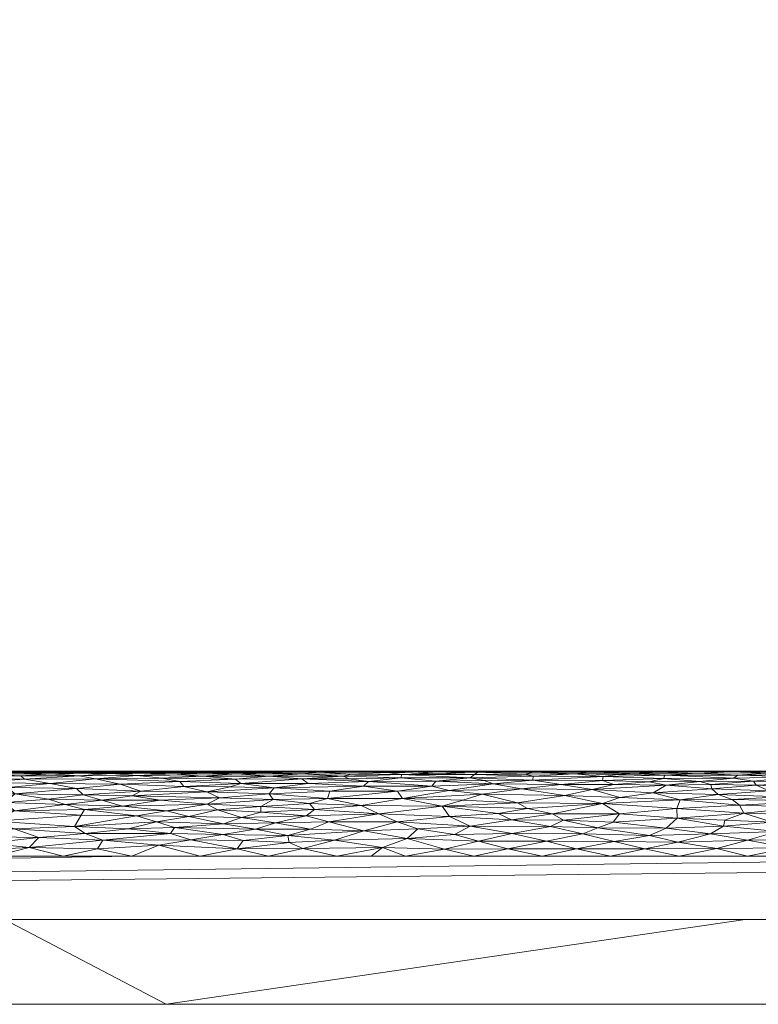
# Model space of a CAD drawing. Header units: millimetres. Extents: x -300 to 300, y 0 to 450.
# Tile 151 of 256: x 88 to 105, y 0 to 23. Entities that reach past the tile are written whole.
import ezdxf

# ---------------------------------------------------------------- set-up
doc = ezdxf.new("R2010")
doc.units = ezdxf.units.MM
doc.layers.add('A-GENM', color=13, linetype='Continuous')

# ---------------------------------------------------------------- blocks, each defined once
blk = doc.blocks.new('MODEL_CCAS0420-1080410R0 - MODEL_CCAS0420-1080410R0-453240-Preview')
at = {"layer": 'A-GENM', "lineweight": 9}
mesh = blk.add_polyface(dxfattribs=at)
corners = [(-296.159, -20, -110), (-295.657, -15.55, -110), (-294.177, -11.323, -110), (-291.793, -7.531, -110), (-288.625, -4.364, -110), (-284.831, -1.981, -110), (-280.602, -0.502, -110), (-276.147, 0, -110), (276.147, 0, -110), (280.596, -0.501, -110), (284.825, -1.978, -110), (288.619, -4.359, -110), (291.788, -7.525, -110), (294.174, -11.316, -110), (295.656, -15.545, -110), (296.159, -20, -110), (296.159, -426.171, -110), (295.658, -430.617, -110), (294.182, -434.842, -110), (291.802, -438.632, -110), (288.638, -441.797, -110), (284.848, -444.179, -110), (280.622, -445.657, -110), (276.171, -446.159, -110), (-276.171, -446.159, -110), (-280.617, -445.658, -110), (-284.842, -444.182, -110), (-288.632, -441.802, -110), (-291.797, -438.638, -110), (-294.179, -434.848, -110), (-295.657, -430.622, -110), (-296.159, -426.171, -110)]
mesh.append_faces([[corners[k] for k in face] for face in [(15, 12, 13, 14)]], dxfattribs={"vtx0": -1})
mesh.append_faces([[corners[k] for k in face] for face in [(16, 8, 15)]], dxfattribs={"vtx0": -1, "vtx1": -1})
mesh.append_faces([[corners[k] for k in face] for face in [(24, 31, 7, 8)]], dxfattribs={"vtx0": -1, "vtx1": -1, "vtx3": -1})
mesh.append_faces([[corners[k] for k in face] for face in [(31, 24, 25, 30), (18, 21, 22, 17), (17, 22, 23, 16)]], dxfattribs={"vtx0": -1, "vtx2": -1})
mesh.append_faces([[corners[k] for k in face] for face in [(0, 3, 4, 5), (0, 5, 6, 7)]], dxfattribs={"vtx0": -1, "vtx3": -1})
mesh.append_faces([[corners[k] for k in face] for face in [(28, 29, 27)]], dxfattribs={"vtx1": -1})
mesh.append_faces([[corners[k] for k in face] for face in [(25, 26, 30), (11, 12, 15, 10), (9, 10, 15, 8), (31, 0, 7)]], dxfattribs={"vtx1": -1, "vtx2": -1})
mesh.append_faces([[corners[k] for k in face] for face in [(23, 24, 8, 16)]], dxfattribs={"vtx1": -1, "vtx2": -1, "vtx3": -1})
mesh.append_faces([[corners[k] for k in face] for face in [(26, 27, 29, 30)]], dxfattribs={"vtx1": -1, "vtx3": -1})
mesh.append_faces([[corners[k] for k in face] for face in [(19, 20, 21, 18)]], dxfattribs={"vtx2": -1})
mesh.append_faces([[corners[k] for k in face] for face in [(0, 1, 2, 3)]], dxfattribs={"vtx3": -1})
mesh = blk.add_polyface(dxfattribs=at)
corners = [(279.918, 0, -2), (278.032, 0, -56), (276.147, 0, -110), (-276.147, 0, -110), (-278.032, 0, -56), (-279.918, 0, -2), (0, 0, -2)]
mesh.append_faces([[corners[k] for k in face] for face in [(6, 3, 4, 5)]], dxfattribs={"vtx0": -1})
mesh.append_faces([[corners[k] for k in face] for face in [(3, 6, 2)]], dxfattribs={"vtx0": -1, "vtx1": -1})
mesh.append_faces([[corners[k] for k in face] for face in [(1, 2, 6, 0)]], dxfattribs={"vtx1": -1})
mesh = blk.add_polyface(dxfattribs=at)
corners = [(279.918, 0, -2), (0, 0, -2), (-279.918, 0, -2), (-279.918, -0.586, -0.586), (-279.918, -2), (0, -2), (279.918, -2), (279.918, -0.586, -0.586), (-146.072, 0, -2), (-139.959, -2), (-209.938, -2), (-246.456, -2), (-73.036, 0, -2), (-212.995, 0, -2), (-69.979, -2), (-246.456, 0, -2), (146.072, -2), (139.959, 0, -2), (209.938, 0, -2), (246.456, 0, -2), (73.036, -2), (212.995, -2), (69.979, 0, -2), (246.456, -2), (-36.518, 0, -2), (-34.99, -2), (-52.485, -2), (34.99, 0, -2), (36.518, -2), (18.259, -2), (-263.187, -2), (-109.554, 0, -2), (-104.969, -2), (-122.464, -2), (263.187, 0, -2), (104.969, 0, -2), (109.554, -2), (91.295, -2), (-174.949, -2), (-179.533, 0, -2), (-162.803, 0, -2), (179.533, -2), (174.949, 0, -2), (192.444, 0, -2), (-157.454, -2), (-127.813, 0, -2), (-18.259, 0, -2), (-17.495, -2), (-229.726, 0, -2), (-228.197, -2), (229.726, -2), (228.197, 0, -2), (54.777, -2), (52.485, 0, -2), (-87.474, -2), (-91.295, 0, -2), (127.813, -2), (122.464, 0, -2), (-196.264, 0, -2), (-192.444, -2), (157.454, 0, -2), (162.803, -2), (-54.777, 0, -2), (17.495, 0, -2), (-263.187, 0, -2), (263.187, -2), (87.474, 0, -2), (196.264, -2)]
mesh.append_faces([[corners[k] for k in face] for face in [(44, 40, 38), (45, 33, 31), (46, 47, 1), (50, 51, 21), (52, 53, 28), (54, 55, 32), (56, 57, 36), (58, 59, 39), (60, 61, 42)]], dxfattribs={"vtx0": -1, "vtx1": -1})
mesh.append_faces([[corners[k] for k in face] for face in [(34, 65, 7), (30, 64, 3)]], dxfattribs={"vtx0": -1, "vtx1": -1, "vtx2": -1})
mesh.append_faces([[corners[k] for k in face] for face in [(5, 63, 1, 47), (42, 61, 41, 43), (19, 23, 65, 34), (32, 55, 31, 33), (28, 53, 27, 29), (39, 59, 38, 40), (36, 57, 35, 37), (21, 51, 18, 67), (63, 5, 29, 27), (67, 18, 43, 41), (37, 35, 66)]], dxfattribs={"vtx0": -1, "vtx2": -1})
mesh.append_faces([[corners[k] for k in face] for face in [(2, 3, 64)]], dxfattribs={"vtx1": -1})
mesh.append_faces([[corners[k] for k in face] for face in [(25, 47, 46, 24), (9, 33, 45, 8), (8, 40, 44, 9), (49, 10, 13, 48), (11, 49, 48, 15), (19, 51, 50, 23), (20, 37, 66, 22), (26, 25, 24, 62), (14, 26, 62, 12), (22, 53, 52, 20), (30, 11, 15, 64), (12, 55, 54, 14), (17, 57, 56, 16), (10, 59, 58, 13), (16, 61, 60, 17)]], dxfattribs={"vtx1": -1, "vtx3": -1})
mesh.append_faces([[corners[k] for k in face] for face in [(3, 4, 30), (65, 6, 7), (7, 0, 34)]], dxfattribs={"vtx2": -1})
mesh = blk.add_polyface(dxfattribs=at)
corners = [(-279.918, -2), (-292.651, -7.27), (-297.929, -20), (-297.929, -224.97), (-297.929, -429.94), (-292.661, -442.661), (-279.94, -447.929), (0, -447.929), (279.94, -447.929), (292.661, -442.661), (297.929, -429.94), (297.929, -224.97), (297.929, -20), (292.651, -7.27), (279.918, -2), (0, -2), (0, -3.5), (13.257, -3.5), (26.515, -3.5), (39.772, -3.5), (53.029, -3.5), (66.287, -3.5), (79.544, -3.5), (92.801, -3.5), (106.059, -3.5), (119.316, -3.5), (132.573, -3.5), (145.831, -3.5), (159.088, -3.5), (172.345, -3.5), (185.603, -3.5), (198.86, -3.5), (212.117, -3.5), (225.375, -3.5), (238.632, -3.5), (251.889, -3.5), (265.147, -3.5), (278.404, -3.5), (291.028, -7.487), (296.497, -19.511), (296.5, -32.769), (296.5, -46.026), (296.5, -59.283), (296.5, -72.541), (296.5, -85.798), (296.5, -99.055), (296.5, -112.313), (296.5, -125.57), (296.5, -138.827), (296.5, -152.085), (296.5, -165.342), (296.5, -178.599), (296.5, -191.857), (296.5, -205.114), (296.5, -218.371), (296.5, -231.629), (296.5, -244.886), (296.5, -258.143), (296.499, -271.401), (296.499, -284.658), (296.499, -297.915), (296.499, -311.173), (296.499, -324.43), (296.499, -337.687), (296.5, -350.945), (296.5, -364.202), (296.5, -377.459), (296.5, -390.717), (296.5, -403.974), (296.5, -417.231), (296.497, -430.489), (291.028, -442.513), (278.404, -446.5), (265.147, -446.5), (251.889, -446.5), (238.632, -446.5), (225.375, -446.5), (212.117, -446.5), (198.86, -446.5), (185.603, -446.5), (172.345, -446.5), (159.088, -446.5), (145.831, -446.5), (132.573, -446.5), (119.316, -446.5), (106.059, -446.5), (92.801, -446.5), (79.544, -446.5), (66.287, -446.5), (53.029, -446.5), (39.772, -446.5), (26.515, -446.5), (13.257, -446.5), (0, -446.5), (-12.926, -446.5), (-25.852, -446.5), (-38.777, -446.5), (-51.703, -446.5), (-64.629, -446.5), (-77.555, -446.5), (-90.48, -446.5), (-103.406, -446.5), (-116.332, -446.5), (-129.258, -446.5), (-142.183, -446.5), (-155.109, -446.5), (-168.035, -446.5), (-180.961, -446.5), (-193.887, -446.5), (-206.812, -446.5), (-219.738, -446.5), (-232.664, -446.5), (-245.59, -446.5), (-258.515, -446.5), (-271.441, -446.5), (-284.356, -445.968), (-294.544, -438.124), (-296.5, -425.35), (-296.5, -412.424), (-296.5, -399.498), (-296.5, -386.572), (-296.5, -373.646), (-296.5, -360.721), (-296.5, -347.795), (-296.499, -334.869), (-296.499, -321.943), (-296.499, -309.018), (-296.499, -296.092), (-296.499, -283.166), (-296.499, -270.24), (-296.5, -257.315), (-296.5, -244.389), (-296.5, -231.463), (-296.5, -218.537), (-296.5, -205.611), (-296.5, -192.686), (-296.5, -179.76), (-296.5, -166.834), (-296.5, -153.908), (-296.5, -140.983), (-296.5, -128.057), (-296.5, -115.131), (-296.5, -102.205), (-296.5, -89.28), (-296.5, -76.354), (-296.5, -63.428), (-296.5, -50.502), (-296.5, -37.576), (-296.5, -24.651), (-294.544, -11.876), (-284.356, -4.032), (-271.441, -3.5), (-258.515, -3.5), (-245.59, -3.5), (-232.664, -3.5), (-219.738, -3.5), (-206.812, -3.5), (-193.887, -3.5), (-180.961, -3.5), (-168.035, -3.5), (-155.109, -3.5), (-142.183, -3.5), (-129.258, -3.5), (-116.332, -3.5), (-103.406, -3.5), (-90.48, -3.5), (-77.555, -3.5), (-64.629, -3.5), (-51.703, -3.5), (-38.777, -3.5), (-25.852, -3.5), (-12.926, -3.5), (-294.538, -438.129), (-294.547, -438.108)]
mesh.append_faces([[corners[k] for k in face] for face in [(116, 172, 173)]])
mesh.append_faces([[corners[k] for k in face] for face in [(118, 4, 117), (6, 115, 5), (115, 6, 114), (7, 104, 6), (1, 150, 0), (151, 0, 150)]], dxfattribs={"vtx0": -1, "vtx1": -1})
mesh.append_faces([[corners[k] for k in face] for face in [(4, 124, 125), (7, 99, 100), (2, 148, 149), (149, 1, 2), (2, 141, 142), (0, 151, 152), (0, 160, 161, 15), (15, 165, 166), (15, 170, 171), (8, 81, 82, 7), (8, 72, 73), (11, 61, 62, 10), (12, 46, 47, 11), (38, 13, 14, 37), (13, 38, 39, 12)]], dxfattribs={"vtx0": -1, "vtx2": -1})
mesh.append_faces([[corners[k] for k in face] for face in [(4, 118, 119, 120), (4, 120, 121, 122), (3, 128, 129, 130), (3, 130, 131, 132), (3, 138, 139, 140), (0, 154, 155, 156), (0, 156, 157, 158), (15, 161, 162, 163), (15, 163, 164, 165), (8, 73, 74, 75), (7, 86, 87, 88), (7, 83, 84, 85), (10, 68, 69, 70), (11, 55, 56, 57), (14, 28, 29, 30), (14, 32, 33, 34), (15, 19, 20, 21), (12, 44, 45, 46), (11, 49, 50, 51), (11, 47, 48, 49), (12, 39, 40, 41)]], dxfattribs={"vtx0": -1, "vtx3": -1})
mesh.append_faces([[corners[k] for k in face] for face in [(123, 124, 4, 122), (127, 128, 3, 126), (113, 114, 6, 112), (111, 112, 6, 110), (109, 110, 6, 108), (107, 108, 6, 106), (96, 97, 7, 95), (105, 106, 6, 104), (103, 104, 7, 102), (101, 102, 7, 100), (98, 99, 7, 97), (94, 95, 7, 93), (135, 136, 3, 134), (137, 138, 3, 136), (133, 134, 3, 132), (145, 146, 2, 144), (147, 148, 2, 146), (143, 144, 2, 142), (149, 150, 1), (153, 154, 0, 152), (159, 160, 0, 158), (169, 170, 15, 168), (167, 168, 15, 166), (78, 79, 8, 77), (80, 81, 8, 79), (76, 77, 8, 75), (91, 92, 7, 90), (89, 90, 7, 88), (85, 86, 7), (82, 83, 7), (67, 68, 10, 66), (65, 66, 10, 64), (60, 61, 11, 59), (58, 59, 11, 57), (63, 64, 10, 62), (54, 55, 11, 53), (26, 27, 15, 25), (31, 32, 14, 30), (16, 17, 15, 171), (18, 19, 15, 17), (24, 25, 15, 23), (22, 23, 15, 21), (34, 35, 14), (52, 53, 11, 51), (36, 37, 14, 35), (42, 43, 12, 41), (43, 44, 12), (92, 93, 7)]], dxfattribs={"vtx1": -1, "vtx2": -1})
mesh.append_faces([[corners[k] for k in face] for face in [(3, 4, 125, 126), (2, 3, 140, 141), (71, 72, 8, 9), (70, 71, 9, 10), (27, 28, 14, 15)]], dxfattribs={"vtx1": -1, "vtx3": -1})
mesh.append_faces([[corners[k] for k in face] for face in [(4, 173, 117), (115, 172, 5)]], dxfattribs={"vtx2": -1})
mesh = blk.add_polyface(dxfattribs=at)
corners = [(-103.851, -5.459, -1.597), (-104.798, -5.412, -1.412), (-105.557, -5.461, -1.608), (-104.69, -5.335, -1.204), (-106.208, -5.368, -1.285), (-106.673, -3.89, -0.042), (-105.022, -3.875, -0.039), (-106.01, -3.697, -0.011), (-104.301, -3.679, -0.009), (-106.403, -4.655, -0.371), (-104.934, -4.513, -0.282), (-106.478, -4.467, -0.256), (-104.62, -5.492, -1.817), (-106.063, -5.488, -1.782), (-107.205, -5.472, -1.666), (-105.168, -5.264, -1.057), (-105.793, -4.897, -0.569), (-105.535, -5.038, -0.721), (-104.329, -4.955, -0.627), (-107.338, -4.256, -0.156), (-105.607, -4.302, -0.175), (-105.739, -4.08, -0.092), (-103.354, -4.625, -0.351), (-104.832, -4.702, -0.405), (-106.733, -5.43, -1.474), (-103.9, -5.259, -1.049), (-104.159, -5.185, -0.923), (-105.022, -3.5), (-106.638, -3.5), (-103.406, -3.5), (-104.152, -4.027, -0.077), (-104.46, -4.202, -0.134), (-104.486, -4.35, -0.197), (-106.628, -4.795, -0.477), (-103.436, -4.823, -0.501), (-104.663, -4.835, -0.512), (-107.026, -5.05, -0.736), (-104.18, -5.089, -0.785), (-105.226, -5.173, -0.904), (-105.815, -5.5, -2), (-107.146, -5.253, -1.038), (-103.36, -4.397, -0.219), (-106.269, -5.128, -0.838), (-104.304, -5.5, -2)]
mesh.append_faces([[corners[k] for k in face] for face in [(0, 1, 2), (1, 3, 4), (5, 6, 7), (8, 7, 6), (9, 10, 11), (2, 12, 0), (13, 2, 14), (15, 4, 3), (16, 17, 18), (19, 20, 21), (22, 10, 23), (24, 2, 1), (24, 1, 4), (2, 13, 12), (3, 25, 15), (25, 26, 15), (27, 7, 8), (21, 6, 5), (6, 21, 30), (31, 21, 20), (21, 31, 30), (32, 31, 20), (11, 10, 20), (23, 10, 9), (33, 23, 9), (34, 23, 35), (17, 16, 36), (18, 17, 37), (38, 26, 37), (38, 37, 17), (39, 12, 13), (38, 40, 15), (4, 15, 40), (20, 10, 32), (10, 41, 32), (42, 40, 38), (17, 42, 38), (33, 16, 35), (15, 26, 38), (33, 35, 23), (16, 18, 35)]], dxfattribs={"vtx0": -1, "vtx1": -1, "vtx2": -1})
mesh.append_faces([[corners[k] for k in face] for face in [(7, 27, 28), (8, 29, 27), (12, 39, 43)]], dxfattribs={"vtx0": -1, "vtx2": -1})
mesh = blk.add_polyface(dxfattribs=at)
corners = [(-102.711, -3.988, -0.066), (-104.152, -4.027, -0.077), (-103.101, -4.159, -0.119), (-103.069, -5.411, -1.409), (-104.798, -5.412, -1.412), (-103.851, -5.459, -1.597), (-102.598, -3.667, -0.008), (-103.381, -3.831, -0.031), (-101.872, -3.845, -0.033), (-104.301, -3.679, -0.009), (-101.351, -5.07, -0.761), (-102.793, -4.989, -0.665), (-103.099, -5.17, -0.9), (-104.329, -4.955, -0.627), (-103.436, -4.823, -0.501), (-104.832, -4.702, -0.405), (-103.354, -4.625, -0.351), (-102.917, -5.488, -1.784), (-102.34, -5.455, -1.579), (-104.46, -4.202, -0.134), (-103.36, -4.397, -0.219), (-104.934, -4.513, -0.282), (-101.6, -4.737, -0.431), (-101.848, -4.303, -0.175), (-104.18, -5.089, -0.785), (-103.041, -5.332, -1.198), (-103.9, -5.259, -1.049), (-104.69, -5.335, -1.204), (-102.698, -5.252, -1.036), (-101.868, -5.186, -0.924), (-101.615, -5.376, -1.305), (-101.962, -5.421, -1.443), (-104.304, -5.5, -2), (-102.792, -5.5, -2), (-101.597, -5.284, -1.097), (-104.62, -5.492, -1.817), (-104.159, -5.185, -0.923), (-101.79, -3.5), (-103.406, -3.5), (-105.022, -3.875, -0.039), (-101.49, -4.164, -0.12), (-104.486, -4.35, -0.197), (-102.004, -4.497, -0.272), (-104.663, -4.835, -0.512), (-102.006, -4.878, -0.551), (-101.556, -5.495, -1.86)]
mesh.append_faces([[corners[k] for k in face] for face in [(0, 1, 2), (3, 4, 5), (6, 7, 8), (9, 7, 6), (10, 11, 12), (13, 11, 14), (15, 14, 16), (17, 18, 5), (0, 8, 7), (2, 19, 20), (21, 16, 20), (22, 16, 14), (2, 20, 23), (24, 11, 13), (25, 26, 27), (26, 28, 12), (28, 29, 12), (25, 3, 30), (3, 18, 31), (27, 4, 3), (3, 5, 18), (27, 3, 25), (34, 28, 25), (17, 5, 35), (17, 35, 32), (12, 36, 26), (6, 38, 9), (1, 19, 2), (9, 39, 7), (1, 0, 7), (1, 7, 39), (0, 2, 40), (41, 20, 19), (42, 23, 20), (20, 16, 42), (14, 43, 13), (14, 11, 44), (11, 24, 12), (33, 45, 17), (25, 28, 26), (14, 44, 22), (24, 36, 12)]], dxfattribs={"vtx0": -1, "vtx1": -1, "vtx2": -1})
mesh.append_faces([[corners[k] for k in face] for face in [(17, 32, 33)]], dxfattribs={"vtx0": -1, "vtx2": -1})
mesh.append_faces([[corners[k] for k in face] for face in [(37, 38, 6)]], dxfattribs={"vtx1": -1, "vtx2": -1})
mesh = blk.add_polyface(dxfattribs=at)
corners = [(-101.868, -5.186, -0.924), (-101.351, -5.07, -0.761), (-103.099, -5.17, -0.9), (-102.006, -4.878, -0.551), (-100.712, -4.927, -0.598), (-101.6, -4.737, -0.431), (-100.988, -3.673, -0.009), (-101.79, -3.5), (-102.598, -3.667, -0.008), (-99.963, -5.383, -1.327), (-99.952, -5.295, -1.118), (-101.615, -5.376, -1.305), (-101.597, -5.284, -1.097), (-99.686, -5.083, -0.778), (-101.49, -4.164, -0.12), (-100.369, -4.2, -0.133), (-101.135, -4.024, -0.075), (-100.416, -4.496, -0.272), (-102.004, -4.497, -0.272), (-100.386, -5.494, -1.849), (-101.28, -5.48, -1.717), (-101.556, -5.495, -1.86), (-100.939, -5.438, -1.505), (-99.595, -4.756, -0.445), (-100.623, -5.192, -0.934), (-99.831, -4.622, -0.349), (-103.041, -5.332, -1.198), (-101.962, -5.421, -1.443), (-102.34, -5.455, -1.579), (-99.972, -5.476, -1.69), (-102.917, -5.488, -1.784), (-101.872, -3.845, -0.033), (-100.273, -3.854, -0.035), (-100.175, -3.5), (-102.711, -3.988, -0.066), (-103.101, -4.159, -0.119), (-101.848, -4.303, -0.175), (-100.675, -4.349, -0.196), (-103.354, -4.625, -0.351), (-102.792, -5.5, -2), (-101.28, -5.5, -2), (-99.769, -5.5, -2), (-102.698, -5.252, -1.036), (-102.793, -4.989, -0.665), (-103.069, -5.411, -1.409)]
mesh.append_faces([[corners[k] for k in face] for face in [(0, 1, 2), (3, 4, 5), (6, 7, 8), (9, 10, 11), (10, 12, 11), (1, 13, 4), (14, 15, 16), (17, 18, 5), (19, 20, 21), (11, 22, 9), (5, 4, 23), (13, 1, 24), (12, 10, 24), (5, 23, 25), (3, 1, 4), (12, 26, 11), (22, 27, 28), (29, 20, 19), (28, 30, 20), (22, 28, 20), (6, 31, 32), (16, 32, 31), (6, 8, 31), (34, 16, 31), (14, 35, 36), (18, 17, 37), (5, 18, 38), (21, 40, 19), (22, 20, 29), (20, 30, 21), (0, 12, 24), (12, 0, 42), (1, 0, 24), (5, 25, 17), (14, 37, 15), (18, 37, 36), (1, 3, 43), (22, 11, 27), (44, 27, 11), (14, 16, 34), (37, 14, 36)]], dxfattribs={"vtx0": -1, "vtx1": -1, "vtx2": -1})
mesh.append_faces([[corners[k] for k in face] for face in [(6, 33, 7), (21, 39, 40)]], dxfattribs={"vtx0": -1, "vtx2": -1})
mesh.append_faces([[corners[k] for k in face] for face in [(40, 41, 19)]], dxfattribs={"vtx1": -1, "vtx2": -1})
mesh = blk.add_polyface(dxfattribs=at)
corners = [(-99.595, -4.756, -0.445), (-98.302, -4.822, -0.5), (-97.816, -4.674, -0.384), (-99.761, -5.431, -1.477), (-99.972, -5.476, -1.69), (-98.652, -5.478, -1.704), (-100.369, -4.2, -0.133), (-99.464, -4.031, -0.078), (-101.135, -4.024, -0.075), (-98.801, -5.282, -1.092), (-99.014, -5.203, -0.952), (-99.952, -5.295, -1.118), (-100.273, -3.854, -0.035), (-98.672, -3.853, -0.035), (-99.367, -3.671, -0.008), (-100.988, -3.673, -0.009), (-100.386, -5.494, -1.849), (-99.769, -5.5, -2), (-99.013, -5.496, -1.865), (-99.448, -4.352, -0.198), (-97.982, -4.435, -0.239), (-98.47, -4.206, -0.136), (-98.759, -4.959, -0.632), (-100.712, -4.927, -0.598), (-99.686, -5.083, -0.778), (-99.132, -4.505, -0.277), (-100.623, -5.192, -0.934), (-97.977, -5.049, -0.734), (-99.963, -5.383, -1.327), (-98.475, -5.349, -1.238), (-99.831, -4.622, -0.349), (-97.662, -5.265, -1.059), (-98.576, -5.425, -1.456), (-100.939, -5.438, -1.505), (-98.105, -4.012, -0.072), (-98.559, -3.5), (-97.868, -3.664, -0.008), (-100.175, -3.5), (-100.675, -4.349, -0.196), (-100.416, -4.496, -0.272), (-98.257, -5.5, -2)]
mesh.append_faces([[corners[k] for k in face] for face in [(37, 14, 35), (40, 18, 17)]], dxfattribs={"vtx0": -1, "vtx1": -1})
mesh.append_faces([[corners[k] for k in face] for face in [(0, 1, 2), (3, 4, 5), (6, 7, 8), (9, 10, 11), (12, 13, 14), (15, 12, 14), (16, 17, 18), (19, 20, 21), (22, 23, 24), (25, 20, 19), (10, 24, 26), (27, 24, 10), (11, 10, 26), (22, 0, 23), (11, 28, 29), (2, 25, 30), (9, 31, 10), (29, 28, 32), (33, 3, 28), (3, 5, 32), (21, 6, 19), (12, 7, 13), (13, 7, 34), (35, 14, 36), (15, 14, 37), (12, 8, 7), (6, 21, 7), (13, 36, 14), (19, 38, 39), (4, 16, 18), (4, 18, 5), (7, 21, 34), (38, 19, 6), (19, 39, 25), (30, 25, 39), (2, 30, 0), (0, 22, 1), (24, 27, 22), (11, 29, 9), (29, 31, 9), (4, 3, 33), (32, 28, 3)]], dxfattribs={"vtx0": -1, "vtx1": -1, "vtx2": -1})
mesh = blk.add_polyface(dxfattribs=at)
corners = [(-97.868, -3.664, -0.008), (-96.943, -3.5), (-98.559, -3.5), (-96.076, -5.262, -1.054), (-97.57, -5.148, -0.867), (-97.662, -5.265, -1.059), (-97.977, -5.049, -0.734), (-96.879, -4.857, -0.531), (-98.759, -4.959, -0.632), (-96.754, -5.029, -0.71), (-95.105, -4.862, -0.536), (-98.475, -5.349, -1.238), (-96.86, -5.426, -1.459), (-96.833, -5.344, -1.225), (-98.47, -4.206, -0.136), (-97.982, -4.435, -0.239), (-96.746, -4.307, -0.177), (-96.403, -3.704, -0.012), (-96.987, -3.912, -0.047), (-97.235, -4.142, -0.112), (-98.105, -4.012, -0.072), (-96.135, -3.5), (-99.013, -5.496, -1.865), (-97.134, -5.493, -1.828), (-98.652, -5.478, -1.704), (-98.576, -5.425, -1.456), (-96.313, -4.498, -0.273), (-97.816, -4.674, -0.384), (-95.902, -4.696, -0.4), (-98.302, -4.822, -0.5), (-99.014, -5.203, -0.952), (-95.957, -5.147, -0.865), (-95.471, -5.382, -1.323), (-97.701, -5.457, -1.589), (-96.521, -5.472, -1.663), (-95.69, -5.494, -1.841), (-96.746, -5.5, -2), (-95.959, -4.092, -0.096), (-98.672, -3.853, -0.035), (-98.257, -5.5, -2), (-99.132, -4.505, -0.277), (-95.667, -5.43, -1.474)]
mesh.append_faces([[corners[k] for k in face] for face in [(3, 4, 5), (6, 7, 8), (9, 10, 7), (11, 12, 13), (14, 15, 16), (17, 0, 18), (19, 18, 20), (22, 23, 24), (25, 12, 11), (15, 26, 16), (27, 7, 28), (27, 29, 7), (4, 30, 5), (26, 27, 28), (4, 31, 9), (31, 4, 3), (9, 6, 4), (6, 30, 4), (13, 3, 5), (11, 13, 5), (12, 32, 13), (33, 25, 24), (34, 23, 35), (12, 33, 34), (35, 23, 36), (26, 15, 27), (16, 37, 19), (38, 18, 0), (38, 20, 18), (33, 23, 34), (23, 22, 39), (19, 20, 14), (16, 19, 14), (18, 19, 37), (25, 33, 12), (23, 33, 24), (27, 15, 40), (34, 41, 12), (7, 29, 8), (7, 6, 9), (17, 1, 0)]], dxfattribs={"vtx0": -1, "vtx1": -1, "vtx2": -1})
mesh.append_faces([[corners[k] for k in face] for face in [(0, 1, 2)]], dxfattribs={"vtx0": -1, "vtx2": -1})
mesh.append_faces([[corners[k] for k in face] for face in [(21, 1, 17), (39, 36, 23)]], dxfattribs={"vtx1": -1, "vtx2": -1})
mesh = blk.add_polyface(dxfattribs=at)
corners = [(-96.86, -5.426, -1.459), (-95.667, -5.43, -1.474), (-95.471, -5.382, -1.323), (-94.644, -5.215, -0.971), (-93.848, -5.108, -0.81), (-95.957, -5.147, -0.865), (-95.162, -5.029, -0.71), (-95.617, -5.325, -1.182), (-96.833, -5.344, -1.225), (-94.316, -5.495, -1.851), (-95.234, -5.5, -2), (-93.722, -5.5, -2), (-95.105, -4.862, -0.536), (-96.754, -5.029, -0.71), (-93.818, -4.832, -0.509), (-94.68, -4.739, -0.432), (-96.313, -4.498, -0.273), (-95.902, -4.696, -0.4), (-94.795, -4.6, -0.335), (-94.909, -5.477, -1.698), (-94.502, -5.439, -1.509), (-93.722, -5.388, -1.34), (-94.496, -5.319, -1.168), (-96.521, -5.472, -1.663), (-96.076, -5.262, -1.054), (-93.727, -4.965, -0.638), (-96.879, -4.857, -0.531), (-94.169, -3.985, -0.065), (-95.959, -4.092, -0.096), (-94.704, -4.137, -0.111), (-94.52, -3.681, -0.009), (-96.403, -3.704, -0.012), (-95.27, -3.871, -0.038), (-95.69, -5.494, -1.841), (-96.746, -5.5, -2), (-94.601, -4.449, -0.246), (-96.746, -4.307, -0.177), (-95.133, -4.304, -0.176), (-96.987, -3.912, -0.047), (-93.712, -3.5), (-95.328, -3.5), (-94.2, -3.82, -0.029), (-96.135, -3.5), (-93.877, -4.286, -0.168)]
mesh.append_faces([[corners[k] for k in face] for face in [(0, 1, 2), (3, 4, 5), (6, 5, 4), (7, 8, 2), (6, 12, 13), (14, 15, 12), (16, 17, 18), (1, 19, 20), (21, 22, 2), (2, 20, 21), (1, 23, 19), (24, 3, 5), (12, 6, 25), (6, 13, 5), (12, 17, 26), (22, 7, 2), (24, 22, 3), (27, 28, 29), (30, 31, 32), (33, 9, 19), (10, 9, 33), (19, 23, 33), (12, 15, 17), (35, 16, 18), (36, 16, 37), (17, 15, 18), (16, 35, 37), (28, 36, 37), (28, 32, 38), (31, 38, 32), (30, 40, 31), (41, 30, 32), (20, 2, 1), (22, 24, 7), (8, 7, 24), (35, 43, 37), (28, 27, 32), (28, 37, 29), (43, 29, 37), (27, 41, 32)]], dxfattribs={"vtx0": -1, "vtx1": -1, "vtx2": -1})
mesh.append_faces([[corners[k] for k in face] for face in [(9, 10, 11), (30, 39, 40), (31, 40, 42)]], dxfattribs={"vtx0": -1, "vtx2": -1})
mesh.append_faces([[corners[k] for k in face] for face in [(34, 10, 33)]], dxfattribs={"vtx1": -1, "vtx2": -1})
mesh = blk.add_polyface(dxfattribs=at)
corners = [(-94.795, -4.6, -0.335), (-93.531, -4.666, -0.379), (-93.529, -4.534, -0.294), (-93.722, -5.5, -2), (-92.967, -5.494, -1.839), (-94.316, -5.495, -1.851), (-92.802, -5.134, -0.846), (-92.256, -5.015, -0.694), (-93.848, -5.108, -0.81), (-92.503, -4.591, -0.328), (-92.929, -5.318, -1.166), (-93.722, -5.388, -1.34), (-92.153, -5.389, -1.341), (-93.054, -5.215, -0.971), (-94.644, -5.215, -0.971), (-94.496, -5.319, -1.168), (-94.169, -3.985, -0.065), (-93.401, -4.138, -0.111), (-92.633, -4.012, -0.072), (-94.502, -5.439, -1.509), (-94.909, -5.477, -1.698), (-93.573, -5.471, -1.663), (-92.964, -5.438, -1.507), (-94.704, -4.137, -0.111), (-93.877, -4.286, -0.168), (-93.712, -3.5), (-94.52, -3.681, -0.009), (-92.968, -3.668, -0.008), (-92.211, -5.473, -1.674), (-92.211, -5.5, -2), (-95.162, -5.029, -0.71), (-93.727, -4.965, -0.638), (-93.818, -4.832, -0.509), (-92.556, -4.872, -0.545), (-92.264, -4.727, -0.424), (-95.105, -4.862, -0.536), (-94.68, -4.739, -0.432), (-93.077, -4.408, -0.225), (-94.601, -4.449, -0.246), (-94.2, -3.82, -0.029), (-92.096, -3.5), (-92.651, -4.263, -0.158), (-93.113, -3.864, -0.037)]
mesh.append_faces([[corners[k] for k in face] for face in [(29, 4, 3)]], dxfattribs={"vtx0": -1, "vtx1": -1})
mesh.append_faces([[corners[k] for k in face] for face in [(0, 1, 2), (3, 4, 5), (6, 7, 8), (1, 9, 2), (10, 11, 12), (13, 14, 15), (16, 17, 18), (19, 20, 21), (12, 11, 22), (17, 23, 24), (25, 26, 27), (21, 28, 22), (21, 4, 28), (4, 21, 5), (22, 11, 19), (15, 11, 10), (8, 14, 13), (6, 8, 13), (30, 8, 31), (32, 31, 33), (34, 9, 1), (13, 15, 10), (32, 34, 1), (7, 33, 31), (8, 7, 31), (31, 32, 35), (19, 21, 22), (21, 20, 5), (34, 32, 33), (1, 0, 36), (2, 9, 37), (38, 37, 24), (2, 38, 0), (1, 36, 32), (37, 38, 2), (16, 23, 17), (27, 26, 39), (41, 17, 24), (41, 24, 37), (39, 16, 42), (16, 18, 42), (27, 39, 42)]], dxfattribs={"vtx0": -1, "vtx1": -1, "vtx2": -1})
mesh.append_faces([[corners[k] for k in face] for face in [(40, 25, 27)]], dxfattribs={"vtx1": -1, "vtx2": -1})
mesh = blk.add_polyface(dxfattribs=at)
corners = [(-91.455, -5.442, -1.521), (-92.211, -5.473, -1.674), (-90.747, -5.474, -1.678), (-91.07, -4.304, -0.176), (-90.396, -4.146, -0.114), (-91.494, -4.173, -0.124), (-91.826, -4.43, -0.236), (-90.593, -4.446, -0.244), (-92.967, -5.494, -1.839), (-92.211, -5.5, -2), (-91.455, -5.494, -1.839), (-90.699, -5.5, -2), (-92.153, -5.389, -1.341), (-90.607, -5.4, -1.375), (-92.964, -5.438, -1.507), (-91.191, -5.341, -1.217), (-92.929, -5.318, -1.166), (-93.054, -5.215, -0.971), (-91.619, -5.262, -1.054), (-91.712, -5.141, -0.857), (-90.211, -5.199, -0.944), (-92.256, -5.015, -0.694), (-90.7, -5.029, -0.71), (-90.495, -4.918, -0.589), (-92.556, -4.872, -0.545), (-92.264, -4.727, -0.424), (-91.154, -4.816, -0.495), (-91.3, -4.568, -0.314), (-92.651, -4.263, -0.158), (-92.633, -4.012, -0.072), (-91.393, -4.031, -0.078), (-91.873, -3.884, -0.041), (-93.113, -3.864, -0.037), (-91.119, -3.757, -0.019), (-92.096, -3.5), (-92.968, -3.668, -0.008), (-89.802, -3.872, -0.039), (-90.261, -4.676, -0.386), (-92.503, -4.591, -0.328), (-90.48, -3.5), (-92.802, -5.134, -0.846), (-93.077, -4.408, -0.225), (-93.401, -4.138, -0.111)]
mesh.append_faces([[corners[k] for k in face] for face in [(34, 33, 39)]], dxfattribs={"vtx0": -1, "vtx1": -1})
mesh.append_faces([[corners[k] for k in face] for face in [(0, 1, 2), (3, 4, 5), (6, 7, 3), (8, 9, 10), (10, 2, 1), (10, 1, 8), (12, 0, 13), (14, 1, 0), (13, 15, 12), (12, 15, 16), (12, 14, 0), (17, 16, 18), (19, 17, 18), (20, 19, 18), (21, 19, 22), (21, 23, 24), (21, 22, 23), (25, 24, 26), (6, 27, 7), (6, 3, 28), (29, 30, 31), (32, 29, 31), (33, 34, 35), (31, 36, 33), (37, 25, 26), (38, 25, 27), (6, 38, 27), (31, 35, 32), (16, 15, 18), (37, 27, 25), (5, 4, 30), (29, 5, 30), (17, 19, 40), (21, 40, 19), (23, 26, 24), (28, 3, 5), (38, 6, 41), (6, 28, 41), (5, 42, 28), (5, 29, 42), (36, 31, 30), (35, 31, 33)]], dxfattribs={"vtx0": -1, "vtx1": -1, "vtx2": -1})
mesh.append_faces([[corners[k] for k in face] for face in [(9, 11, 10)]], dxfattribs={"vtx1": -1, "vtx2": -1})
mesh = blk.add_polyface(dxfattribs=at)
corners = [(-90.396, -4.146, -0.114), (-89.128, -4.201, -0.134), (-89.379, -4.034, -0.078), (-89.992, -5.445, -1.532), (-88.571, -5.441, -1.518), (-89.236, -5.397, -1.365), (-90.7, -5.029, -0.71), (-91.712, -5.141, -0.857), (-90.211, -5.199, -0.944), (-89.282, -5.475, -1.681), (-90.747, -5.474, -1.678), (-89.336, -4.944, -0.615), (-90.495, -4.918, -0.589), (-89.174, -5.093, -0.79), (-89.624, -5.319, -1.167), (-88.552, -5.216, -0.973), (-91.455, -5.494, -1.839), (-90.699, -5.5, -2), (-89.943, -5.494, -1.846), (-87.946, -5.312, -1.154), (-88.433, -5.494, -1.839), (-88.057, -3.705, -0.012), (-89.672, -3.671, -0.008), (-89.802, -3.872, -0.039), (-88.512, -4.846, -0.521), (-89.778, -4.82, -0.499), (-89.187, -5.5, -2), (-91.455, -5.442, -1.521), (-91.619, -5.262, -1.054), (-91.191, -5.341, -1.217), (-90.607, -5.4, -1.375), (-90.261, -4.676, -0.386), (-91.154, -4.816, -0.495), (-89.362, -4.597, -0.333), (-91.3, -4.568, -0.314), (-90.593, -4.446, -0.244), (-91.07, -4.304, -0.176), (-88.284, -3.937, -0.053), (-88.865, -3.5), (-90.48, -3.5), (-91.119, -3.757, -0.019), (-91.393, -4.031, -0.078), (-88.912, -4.716, -0.415), (-89.289, -4.463, -0.253)]
mesh.append_faces([[corners[k] for k in face] for face in [(26, 18, 17)]], dxfattribs={"vtx0": -1, "vtx1": -1})
mesh.append_faces([[corners[k] for k in face] for face in [(0, 1, 2), (3, 4, 5), (6, 7, 8), (9, 3, 10), (6, 11, 12), (6, 8, 13), (14, 15, 8), (13, 11, 6), (16, 17, 18), (5, 19, 14), (18, 20, 9), (21, 22, 23), (11, 24, 25), (20, 18, 26), (10, 16, 18), (10, 18, 9), (10, 3, 27), (28, 29, 14), (8, 15, 13), (28, 14, 8), (14, 30, 5), (31, 32, 25), (4, 3, 9), (27, 3, 30), (3, 5, 30), (31, 33, 34), (35, 1, 36), (2, 37, 23), (40, 22, 39), (22, 40, 23), (41, 0, 2), (14, 29, 30), (25, 24, 42), (31, 25, 42), (12, 25, 32), (33, 31, 42), (41, 2, 23), (36, 1, 0), (33, 43, 35), (25, 12, 11), (33, 35, 34), (1, 35, 43)]], dxfattribs={"vtx0": -1, "vtx1": -1, "vtx2": -1})
mesh.append_faces([[corners[k] for k in face] for face in [(22, 38, 39)]], dxfattribs={"vtx0": -1, "vtx2": -1})
mesh = blk.add_polyface(dxfattribs=at)
corners = [(-87.719, -4.969, -0.643), (-86.331, -4.866, -0.539), (-87.49, -4.766, -0.454), (-87.724, -5.473, -1.671), (-89.282, -5.475, -1.681), (-88.433, -5.494, -1.839), (-86.814, -5.237, -1.009), (-88.552, -5.216, -0.973), (-87.946, -5.312, -1.154), (-87.866, -5.393, -1.355), (-88.571, -5.441, -1.518), (-86.923, -5.438, -1.506), (-87.557, -5.115, -0.82), (-89.174, -5.093, -0.79), (-88.057, -3.705, -0.012), (-86.913, -3.646, -0.006), (-87.249, -3.5), (-87.069, -3.804, -0.026), (-88.284, -3.937, -0.053), (-86.695, -3.958, -0.058), (-88.865, -3.5), (-88.912, -4.716, -0.415), (-87.711, -4.564, -0.312), (-87.676, -5.5, -2), (-86.92, -5.494, -1.839), (-89.187, -5.5, -2), (-89.336, -4.944, -0.615), (-86.523, -5.155, -0.877), (-86.449, -5.343, -1.222), (-86.403, -5.034, -0.716), (-86.725, -5.396, -1.363), (-88.512, -4.846, -0.521), (-89.236, -5.397, -1.365), (-89.128, -4.201, -0.134), (-89.289, -4.463, -0.253), (-87.248, -4.321, -0.184), (-89.802, -3.872, -0.039), (-87.704, -4.14, -0.112), (-86.205, -4.153, -0.116), (-89.672, -3.671, -0.008), (-89.624, -5.319, -1.167), (-86.08, -4.477, -0.261), (-89.362, -4.597, -0.333), (-89.379, -4.034, -0.078), (-86.222, -4.678, -0.387)]
mesh.append_faces([[corners[k] for k in face] for face in [(0, 1, 2), (3, 4, 5), (6, 7, 8), (9, 10, 11), (12, 0, 13), (14, 15, 16), (17, 18, 19), (21, 2, 22), (5, 23, 24), (10, 4, 3), (3, 5, 24), (12, 13, 7), (26, 13, 0), (7, 6, 12), (6, 27, 12), (28, 8, 9), (29, 0, 12), (11, 30, 9), (31, 0, 2), (11, 10, 3), (32, 10, 9), (32, 9, 8), (33, 34, 35), (36, 18, 14), (37, 35, 38), (37, 19, 18), (14, 20, 39), (35, 37, 33), (6, 8, 28), (40, 8, 7), (22, 35, 34), (35, 22, 41), (42, 22, 34), (43, 37, 18), (22, 2, 44), (2, 21, 31), (0, 31, 26), (37, 43, 33), (22, 42, 21), (28, 9, 30), (17, 15, 14), (18, 17, 14)]], dxfattribs={"vtx0": -1, "vtx1": -1, "vtx2": -1})
mesh.append_faces([[corners[k] for k in face] for face in [(14, 16, 20)]], dxfattribs={"vtx0": -1, "vtx2": -1})
mesh.append_faces([[corners[k] for k in face] for face in [(25, 23, 5)]], dxfattribs={"vtx1": -1, "vtx2": -1})
mesh = blk.add_polyface(dxfattribs=at)
corners = [(0, -113.079, -5), (74.359, -113.079, -5), (148.718, -113.079, -5), (223.077, -113.079, -5), (294.5, -132.968, -5), (294.499, -81.318, -5), (294.499, -29.667, -5), (258.762, -5.5, -5), (206.609, -5.5, -5), (154.956, -5.5, -5), (103.303, -5.5, -5), (51.652, -5.5, -5), (0, -5.5, -5), (-59.752, -5.5, -5), (-119.504, -5.5, -5), (-179.256, -5.5, -5), (-239.009, -5.5, -5), (-294.499, -25.775, -5), (-289.1, -8.453, -5), (-294.499, -73.214, -5), (-294.5, -132.968, -5), (-275.116, -113.088, -5), (-244.547, -113.079, -5), (-213.979, -113.079, -5), (-183.41, -113.079, -5), (-152.842, -113.079, -5), (-122.274, -113.079, -5), (-91.705, -113.079, -5), (-61.137, -113.079, -5), (-30.568, -113.079, -5), (-119.5, -65, -5), (-114.374, -52.626, -5), (-102, -47.5, -5), (-89.626, -52.626, -5), (-84.5, -65, -5), (-89.626, -77.374, -5), (-102, -82.5, -5), (-114.374, -77.374, -5), (17.5, -65, -5), (12.374, -77.374, -5), (0, -82.5, -5), (-12.374, -77.374, -5), (-17.5, -65, -5), (-12.374, -52.626, -5), (0, -47.5, -5), (12.374, -52.626, -5), (119.5, -65, -5), (114.374, -77.374, -5), (102, -82.5, -5), (89.626, -77.374, -5), (84.5, -65, -5), (89.626, -52.626, -5), (102, -47.5, -5), (114.374, -52.626, -5), (-290.42, -24.284, -5)]
mesh.append_faces([[corners[k] for k in face] for face in [(18, 17, 54)]])
mesh.append_faces([[corners[k] for k in face] for face in [(32, 14, 31), (42, 29, 41), (50, 1, 49), (8, 3, 7), (53, 10, 52)]], dxfattribs={"vtx0": -1, "vtx1": -1})
mesh.append_faces([[corners[k] for k in face] for face in [(13, 34, 42, 43)]], dxfattribs={"vtx0": -1, "vtx1": -1, "vtx3": -1})
mesh.append_faces([[corners[k] for k in face] for face in [(30, 24, 25, 37), (16, 22, 23, 15), (35, 27, 28, 34), (37, 25, 26, 36), (36, 26, 27, 35), (31, 14, 15, 30), (13, 33, 34), (0, 40, 41, 29), (11, 50, 51, 10), (12, 44, 45, 11), (10, 51, 52)]], dxfattribs={"vtx0": -1, "vtx2": -1})
mesh.append_faces([[corners[k] for k in face] for face in [(19, 21, 22, 16), (15, 23, 24, 30), (11, 45, 38, 50)]], dxfattribs={"vtx0": -1, "vtx2": -1, "vtx3": -1})
mesh.append_faces([[corners[k] for k in face] for face in [(20, 21, 19)]], dxfattribs={"vtx1": -1})
mesh.append_faces([[corners[k] for k in face] for face in [(47, 48, 2)]], dxfattribs={"vtx1": -1, "vtx2": -1})
mesh.append_faces([[corners[k] for k in face] for face in [(28, 29, 42, 34), (38, 39, 1, 50), (46, 47, 2, 9)]], dxfattribs={"vtx1": -1, "vtx2": -1, "vtx3": -1})
mesh.append_faces([[corners[k] for k in face] for face in [(13, 14, 32, 33), (12, 13, 43, 44), (39, 40, 0, 1), (48, 49, 1, 2), (2, 3, 8, 9), (53, 46, 9, 10)]], dxfattribs={"vtx1": -1, "vtx3": -1})
mesh.append_faces([[corners[k] for k in face] for face in [(16, 54, 19), (5, 6, 7)]], dxfattribs={"vtx2": -1})
mesh.append_faces([[corners[k] for k in face] for face in [(3, 4, 5, 7)]], dxfattribs={"vtx2": -1, "vtx3": -1})
mesh = blk.add_polyface(dxfattribs=at)
corners = [(-179.256, -5.5, -5), (-175.522, -5.5, -5), (-175.351, -5.5, -2), (-119.504, -5.5, -5), (-115.769, -5.5, -5), (-114.885, -5.5, -2), (-171.787, -5.5, -5), (-120.932, -5.5, -2), (-123.238, -5.5, -5), (-126.978, -5.5, -2), (-126.973, -5.5, -5), (-157.211, -5.5, -2), (-156.849, -5.5, -5), (-153.115, -5.5, -5), (-164.318, -5.5, -5), (-160.584, -5.5, -5), (-163.258, -5.5, -2), (-168.053, -5.5, -5), (-97.097, -5.5, -5), (-93.362, -5.5, -5), (-96.746, -5.5, -2), (-100.831, -5.5, -5), (-151.165, -5.5, -2), (-181.398, -5.5, -2), (-133.025, -5.5, -2), (-130.707, -5.5, -5), (-169.305, -5.5, -2), (-104.566, -5.5, -5), (-102.792, -5.5, -2), (-141.911, -5.5, -5), (-139.072, -5.5, -2), (-145.118, -5.5, -2), (-108.839, -5.5, -2), (-112.035, -5.5, -5), (-138.176, -5.5, -5), (-134.442, -5.5, -5), (-145.645, -5.5, -5), (-149.38, -5.5, -5), (-108.3, -5.5, -5), (-182.991, -5.5, -5)]
mesh.append_faces([[corners[k] for k in face] for face in [(8, 9, 10), (23, 0, 2), (24, 25, 9), (26, 17, 16), (36, 31, 37), (28, 21, 20), (16, 15, 11), (10, 9, 25), (22, 37, 31)]], dxfattribs={"vtx0": -1, "vtx1": -1})
mesh.append_faces([[corners[k] for k in face] for face in [(3, 5, 7), (8, 7, 9), (11, 12, 13), (13, 22, 11), (29, 30, 31), (26, 6, 17), (24, 35, 25), (30, 29, 34)]], dxfattribs={"vtx0": -1, "vtx2": -1})
mesh.append_faces([[corners[k] for k in face] for face in [(0, 1, 2), (3, 4, 5), (1, 6, 2), (14, 15, 16, 17), (18, 19, 20, 21), (8, 3, 7), (27, 21, 28), (15, 12, 11), (32, 5, 33), (34, 35, 30), (26, 2, 6), (38, 27, 32, 33), (36, 29, 31), (28, 32, 27), (39, 0, 23), (4, 33, 5), (24, 30, 35), (13, 37, 22)]], dxfattribs={"vtx1": -1, "vtx2": -1})
mesh = blk.add_polyface(dxfattribs=at)
corners = [(-6.047, -5.5, -2), (0, -5.5, -3.5), (0, -5.5, -2), (-59.752, -5.5, -5), (-56.017, -5.5, -5), (-60.466, -5.5, -2), (-63.486, -5.5, -5), (-66.513, -5.5, -2), (-70.955, -5.5, -5), (-67.221, -5.5, -5), (-26.141, -5.5, -5), (-22.407, -5.5, -5), (-24.186, -5.5, -2), (-52.283, -5.5, -5), (-54.419, -5.5, -2), (-36.28, -5.5, -2), (-33.61, -5.5, -5), (-30.233, -5.5, -2), (-18.672, -5.5, -5), (-14.938, -5.5, -5), (-18.14, -5.5, -2), (-12.093, -5.5, -2), (-3, -5.5, -5), (-29.876, -5.5, -5), (-44.814, -5.5, -5), (-42.326, -5.5, -2), (-48.373, -5.5, -2), (0, -5.5, -5), (-74.69, -5.5, -5), (-72.559, -5.5, -2), (-85.893, -5.5, -5), (-90.699, -5.5, -2), (-89.628, -5.5, -5), (-7.469, -5.5, -5), (-41.079, -5.5, -5), (-11.203, -5.5, -5), (-48.548, -5.5, -5), (-78.424, -5.5, -5), (-78.606, -5.5, -2), (-82.159, -5.5, -5), (-93.362, -5.5, -5), (-96.746, -5.5, -2), (-84.652, -5.5, -2), (-37.345, -5.5, -5)]
mesh.append_faces([[corners[k] for k in face] for face in [(0, 1, 2)]], dxfattribs={"vtx0": -1})
mesh.append_faces([[corners[k] for k in face] for face in [(15, 16, 17), (20, 19, 21), (17, 10, 12), (30, 31, 32), (25, 34, 15), (29, 8, 7), (14, 13, 26), (42, 39, 38), (43, 15, 34)]], dxfattribs={"vtx0": -1, "vtx1": -1})
mesh.append_faces([[corners[k] for k in face] for face in [(0, 22, 1)]], dxfattribs={"vtx0": -1, "vtx1": -1, "vtx2": -1})
mesh.append_faces([[corners[k] for k in face] for face in [(24, 25, 26), (4, 14, 5), (0, 33, 22), (6, 5, 7), (40, 31, 41), (15, 43, 16), (25, 24, 34)]], dxfattribs={"vtx0": -1, "vtx2": -1})
mesh.append_faces([[corners[k] for k in face] for face in [(7, 8, 9, 6), (17, 16, 23, 10), (26, 13, 36, 24)]], dxfattribs={"vtx0": -1, "vtx3": -1})
mesh.append_faces([[corners[k] for k in face] for face in [(3, 4, 5, 6), (10, 11, 12), (4, 13, 14), (18, 19, 20), (20, 12, 11), (28, 8, 29), (35, 33, 21, 19), (37, 28, 38, 39), (29, 38, 28), (11, 18, 20), (40, 32, 31), (42, 31, 30), (0, 21, 33), (30, 39, 42)]], dxfattribs={"vtx1": -1, "vtx2": -1})
mesh.append_faces([[corners[k] for k in face] for face in [(22, 27, 1)]], dxfattribs={"vtx2": -1})

msp = doc.modelspace()

# ---------------------------------------------------------------- block references
at = {"layer": 'A-GENM', "lineweight": 9, "rotation": 180}
msp.add_blockref('MODEL_CCAS0420-1080410R0 - MODEL_CCAS0420-1080410R0-453240-Preview', (0, 0, 850), dxfattribs=at)

doc.saveas('drawing.dxf')
